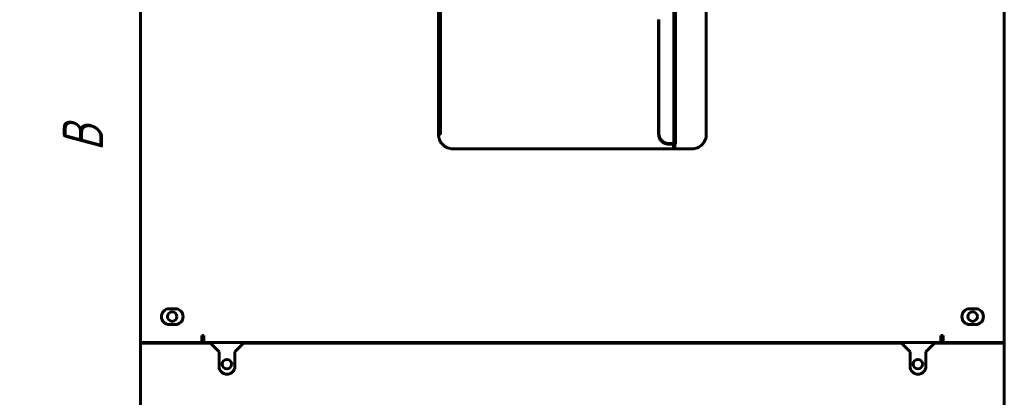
# Model space of a CAD drawing. Header units: millimetres. Extents: x 0 to 841, y 0 to 594.
# Tile 2 of 7: x 162 to 333, y 296 to 362. Entities that reach past the tile are written whole.
import ezdxf

# ---------------------------------------------------------------- set-up
doc = ezdxf.new("R2010")
doc.units = ezdxf.units.MM
doc.linetypes.add('K5LT_BASIC', pattern=[0])
doc.linetypes.add('K5LT_THIN', pattern=[0])
doc.layers.add('Системный слой', color=7, linetype='Continuous')
doc.styles.add('KDIMTEXTSTYLE', font='GOST_AU.SHX', dxfattribs={"width": 0.96, "oblique": 15, "height": 5})
doc.dimstyles.new('KDIMSTYLE (0.50)', dxfattribs={"dimtxt": 5, "dimasz": 1, "dimexe": 2, "dimexo": 0, "dimgap": 1, "dimtad": 1, "dimlfac": 2, "dimtxsty": 'KDIMTEXTSTYLE', "dimsah": 1, "dimcen": 0, "dimdle": 1, "dimadec": 0, "dimazin": 0, "dimtfac": 0.667, "dimtmove": 0, "dimatfit": 3, "dimfxl": 1, "dimtvp": 1, "dimtolj": 1, "dimtzin": 0, "dimarcsym": 0})

# ---------------------------------------------------------------- blocks, each defined once
blk = doc.blocks.new('KDIMARROW_01')
at = {"layer": 'Системный слой'}
blk.add_hatch(color=0, dxfattribs=at).paths.add_polyline_path([(0, 0), (-5, 0.66), (-4.5, 0), (-5, -0.66)])
at = {"layer": 'Системный слой', "color": 0, "linetype": 'K5LT_THIN', "lineweight": 18}
for p, q in [((-4.5, 0), (-5, 0.66)), ((-5, 0.66), (0, 0)), ((0, 0), (-5, -0.66)), ((-5, -0.66), (-4.5, 0)), ((0, 0), (-1, 0))]:
    blk.add_line(p, q, dxfattribs=at)

msp = doc.modelspace()

# ---------------------------------------------------------------- linework, layer by layer
at = {"layer": 'Системный слой', "color": 150, "linetype": 'K5LT_BASIC', "lineweight": 60, "true_color": 0x0080ff}
for p, q in [((182.5194, 460.6755), (182.5194, 305.5255)), ((332.5194, 305.5255), (332.5194, 460.6755)), ((275.4328, 444.3866), (275.4328, 339.9963)), ((234.2677, 442.1778), (234.2677, 341.6733)), ((234.3732, 341.6733), (234.3732, 442.1778)), ((234.6228, 442.1778), (234.6228, 341.6733)), ((280.731, 442.1778), (280.731, 341.6733)), ((275.1829, 340.0006), (275.1829, 439.0299)), ((275.1732, 365.9248), (275.1732, 340.0103)), ((275.1416, 340.0976), (275.1416, 365.852)), ((272.4919, 361.5898), (272.4919, 341.7245)), ((272.5394, 361.6248), (272.5394, 341.8248)), ((234.6228, 341.6733), (234.3732, 341.6733)), ((280.731, 341.6733), (280.771, 341.6733)), ((236.7662, 339.1748), (278.2726, 339.1748)), ((274.3984, 339.9835), (274.2596, 339.9783)), ((275.086, 339.4745), (275.086, 339.9947)), ((275.086, 339.8755), (275.283, 339.8755)), ((275.086, 339.4695), (275.086, 339.4745)), ((275.1732, 340.0103), (275.1829, 340.0006)), ((275.283, 339.4745), (275.2829, 339.4644)), ((275.283, 339.9963), (275.283, 339.4745)), ((275.283, 339.9963), (275.4328, 339.9963)), ((188.5194, 311.4005), (187.5194, 311.4005)), ((327.5194, 311.4005), (326.5194, 311.4005)), ((187.5194, 308.6505), (188.5194, 308.6505)), ((326.5194, 308.6505), (327.5194, 308.6505)), ((193.1444, 306.7505), (193.5194, 306.7505)), ((193.1444, 305.5255), (193.1444, 306.7505)), ((193.5194, 306.7505), (193.5194, 306.3755)), ((193.5194, 305.5255), (193.5194, 306.3755)), ((321.5194, 306.3755), (321.5194, 306.7505)), ((321.5194, 306.7505), (321.8944, 306.7505)), ((321.5194, 306.3755), (321.5194, 305.5255)), ((321.8944, 306.7505), (321.8944, 305.5255)), ((183.3694, 305.5255), (182.5194, 305.5255)), ((182.5194, 305.4005), (182.5194, 305.5255)), ((182.5194, 305.4005), (183.3694, 305.4005)), ((182.5194, 305.4005), (182.5194, 181.5005)), ((183.3694, 305.5255), (193.1444, 305.5255)), ((183.3694, 305.4005), (183.3694, 305.5255)), ((194.6444, 305.4005), (183.3694, 305.4005)), ((183.4194, 305.4005), (183.4194, 305.5255)), ((183.5194, 305.5255), (183.5194, 305.4005)), ((184.2694, 305.4005), (184.2694, 305.5255)), ((184.5194, 305.4005), (184.5194, 305.5255)), ((191.0194, 305.4005), (191.0194, 305.5255)), ((192.0194, 305.5255), (192.0194, 305.4005)), ((193.0194, 305.4005), (193.0194, 305.5255)), ((321.5194, 305.5255), (193.5194, 305.5255)), ((193.5194, 305.5255), (193.5194, 305.4255)), ((321.5194, 305.5255), (193.5194, 305.5255)), ((193.5194, 305.4005), (193.5194, 305.4255)), ((196.1444, 303.9005), (194.6444, 305.4005)), ((200.3944, 305.4005), (198.8944, 303.9005)), ((314.6444, 305.4005), (200.3944, 305.4005)), ((316.1444, 303.9005), (314.6444, 305.4005)), ((320.3944, 305.4005), (318.8944, 303.9005)), ((331.6694, 305.4005), (320.3944, 305.4005)), ((321.5194, 305.4255), (321.5194, 305.5255)), ((321.5194, 305.4255), (321.5194, 305.4005)), ((321.8944, 305.5255), (331.6694, 305.5255)), ((322.0194, 305.5255), (322.0194, 305.4005)), ((323.2694, 305.4005), (323.2694, 305.5255)), ((324.0194, 305.5255), (324.0194, 305.4005)), ((330.5194, 305.5255), (330.5194, 305.4005)), ((330.7694, 305.4005), (330.7694, 305.5255)), ((331.5194, 305.4005), (331.5194, 305.5255)), ((331.6194, 305.4005), (331.6194, 305.5255)), ((332.5194, 305.5255), (331.6694, 305.5255)), ((331.6694, 305.4005), (331.6694, 305.5255)), ((331.6694, 305.4005), (332.5194, 305.4005)), ((332.5194, 305.4005), (332.5194, 305.5255)), ((332.5194, 181.5005), (332.5194, 305.4005)), ((196.1444, 303.9005), (196.1444, 301.4005)), ((198.8944, 301.4005), (198.8944, 303.9005)), ((316.1444, 303.9005), (316.1444, 301.4005)), ((318.8944, 301.4005), (318.8944, 303.9005))]:
    msp.add_line(p, q, dxfattribs=at)
for centre in [(188.0194, 310.0255), (327.0194, 310.0255), (197.5194, 301.7755), (317.5194, 301.7755)]:
    msp.add_circle(centre, 0.825, dxfattribs=at)
for centre, radius, start, end in [((274.2594, 341.7245), 1.7675, 180, 204.442671), ((274.2894, 341.8248), 1.75, 180, 201.948743), ((187.5194, 310.0255), 1.375, 90, 270), ((188.5194, 310.0255), 1.375, 270, 90), ((326.5194, 310.0255), 1.375, 90, 270), ((327.5194, 310.0255), 1.375, 270, 90), ((197.5194, 301.4005), 1.375, 180, 0), ((317.5194, 301.4005), 1.375, 180, 0)]:
    msp.add_arc(centre, radius, start, end, dxfattribs=at)
for points, knots in [([(234.9993, 339.9064), (234.7679, 340.1378), (234.5826, 340.4152), (234.3326, 341.0196), (234.2677, 341.3463), (234.2677, 341.6733)], [0.00390546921, 0.00390546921, 0.00390546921, 0.00390546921, 0.0058583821, 0.0058583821, 0.00780826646, 0.00780826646, 0.00780826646, 0.00780826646]), ([(272.6662, 341.1707), (272.7342, 341.0019), (272.8262, 340.8479), (273.0576, 340.5691), (273.1923, 340.4508), (273.4168, 340.3071), (273.495, 340.2653), (273.6526, 340.1955), (273.7327, 340.1671), (273.8947, 340.1225), (273.9761, 340.1065), (274.1349, 340.0865), (274.2129, 340.0822), (274.2894, 340.0831)], [0, 0, 0, 0, 0.00107659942, 0.00107659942, 0.00215319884, 0.00215319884, 0.00269149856, 0.00269149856, 0.00322979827, 0.00322979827, 0.00376809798, 0.00376809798, 0.00430639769, 0.00430639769, 0.00430639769, 0.00430639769]), ([(274.2596, 339.9783), (274.1201, 339.9736), (273.9764, 339.9865), (273.7559, 340.0379), (273.6818, 340.0603), (273.5377, 340.1153), (273.4669, 340.1478), (273.3285, 340.2236), (273.2605, 340.2672), (273.1321, 340.3628), (273.0714, 340.4149), (272.9571, 340.5276), (272.9031, 340.5888), (272.8049, 340.7171), (272.7607, 340.784), (272.7213, 340.8537)], [0.00501896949, 0.00501896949, 0.00501896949, 0.00501896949, 0.00598087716, 0.00598087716, 0.006461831, 0.006461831, 0.00694278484, 0.00694278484, 0.00742373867, 0.00742373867, 0.00790469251, 0.00790469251, 0.00838564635, 0.00838564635, 0.00886660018, 0.00886660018, 0.00886660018, 0.00886660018]), ([(280.0394, 339.9064), (280.2708, 340.1378), (280.4561, 340.4152), (280.7061, 341.0196), (280.771, 341.3463), (280.771, 341.6733)], [0.00390532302, 0.00390532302, 0.00390532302, 0.00390532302, 0.00585810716, 0.00585810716, 0.00780786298, 0.00780786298, 0.00780786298, 0.00780786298]), ([(236.7662, 339.1748), (236.4392, 339.1748), (236.1125, 339.2397), (235.5081, 339.4897), (235.2307, 339.675), (234.9993, 339.9064)], [0, 0, 0, 0, 0.0019512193, 0.0019512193, 0.00390546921, 0.00390546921, 0.00390546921, 0.00390546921]), ([(275.0262, 339.2148), (275.0391, 339.2188), (275.0524, 339.2389), (275.0696, 339.3017), (275.0749, 339.3285), (275.0828, 339.3924), (275.0855, 339.4304), (275.086, 339.4695)], [0, 0, 0, 0, 0.5, 0.5, 0.75, 0.75, 1, 1, 1, 1]), ([(275.2829, 339.4644), (275.2809, 339.4249), (275.2695, 339.3869), (275.236, 339.3238), (275.2138, 339.2977), (275.1411, 339.2368), (275.0835, 339.2175), (275.0262, 339.2148)], [0, 0, 0, 0, 0.25, 0.25, 0.5, 0.5, 1, 1, 1, 1]), ([(278.2726, 339.1748), (278.5995, 339.1748), (278.9262, 339.2397), (279.5307, 339.4897), (279.808, 339.675), (280.0394, 339.9064)], [0, 0, 0, 0, 0.00195114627, 0.00195114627, 0.00390532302, 0.00390532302, 0.00390532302, 0.00390532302])]:
    msp.add_open_spline(points, degree=3, knots=knots, dxfattribs=at)
for points in [[(272.6503, 340.9932), (272.672, 340.9454), (272.6957, 340.8989), (272.7213, 340.8537)], [(275.086, 339.9947), (274.8808, 339.9901), (274.6439, 339.9864), (274.3984, 339.9835)]]:
    msp.add_open_spline(points, degree=3, dxfattribs=at)
msp.add_rational_spline([(274.2894, 340.0831), (274.6269, 340.0869), (274.9148, 340.0918), (275.1416, 340.0976)], [1, 0.986795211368, 0.986795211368, 1], degree=3, dxfattribs=at)

# ---------------------------------------------------------------- dimensions: what is measured, and where the dimension line sits
at = {"layer": 'Системный слой', "color": 7}
msp.add_linear_dim(base=(172.5194, 477.0255), p1=(183.5194, 169.5255), p2=(183.5194, 477.0255), angle=90, location=(172.5194, 341.0255), text='\\H7.0;\\W0.965;\\Q15;\\H7.0;\\W0.965;\\Q15;\\Q15;В', dimstyle='KDIMSTYLE (0.50)', override={"dimexo": 0, "dimblk1": 'KDIMARROW_01', "dimblk2": 'KDIMARROW_01', "dimse1": 0, "dimse2": 0, "dimclrt": 7, "dimtolj": 1}, dxfattribs=at).render()

doc.saveas('drawing.dxf')
